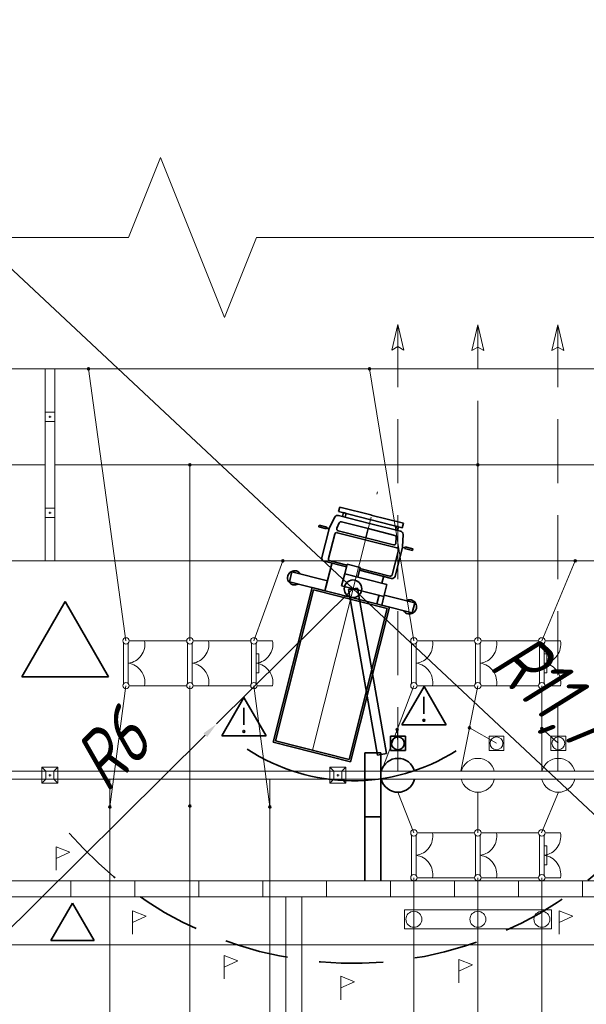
# Model space of a CAD drawing. Header units: millimetres. Extents: x 0 to 420, y 0 to 297.
# Tile 12 of 16: x 114 to 150, y 235 to 297. Entities that reach past the tile are written whole.
import ezdxf

# ---------------------------------------------------------------- set-up
doc = ezdxf.new("R2010")
doc.units = ezdxf.units.MM
for name, pattern in [('K5LT_AXLED', [19.5, 15, -1.5, 1.5, -1.5]), ('K5LT_BASIC', [0]), ('K5LT_DASHED', [6, 4, -2]), ('K5LT_DASHED_REINFORCED', [6, 4, -2]), ('K5LT_THIN', [0]), ('K5LT_THIN_INCLUDED_TO_HATCHING', [0])]:
    doc.linetypes.add(name, pattern=pattern)
doc.layers.add('лотки', color=1, linetype='Continuous', true_color=0xff0000)
doc.layers.add('ошиновка 110', color=2, linetype='Continuous', true_color=0xffff00)
doc.styles.add('KDIMTEXTSTYLE', font='GOST_AU.SHX', dxfattribs={"width": 0.96, "oblique": 15, "height": 5})
doc.dimstyles.new('KDIMSTYLE (0.00)', dxfattribs={"dimtxt": 5, "dimasz": 1, "dimexe": 2, "dimexo": 0, "dimgap": 1, "dimtad": 1, "dimlfac": 500, "dimtxsty": 'KDIMTEXTSTYLE', "dimsah": 1, "dimcen": 0, "dimdle": 1, "dimadec": 0, "dimazin": 0, "dimtfac": 0.667, "dimtmove": 0, "dimatfit": 3, "dimfxl": 0, "dimtvp": 1, "dimtolj": 1, "dimtzin": 0, "dimarcsym": 0})

# ---------------------------------------------------------------- blocks, each defined once
blk = doc.blocks.new('KDIMARROW_01')
blk.add_hatch(color=0).paths.add_polyline_path([(-5, -0.658), (0, 0), (-5, 0.658), (-4.5, 0)])
at = {"color": 0, "linetype": 'K5LT_THIN', "lineweight": 9}
for p, q in [((-4.5, 0), (-5, 0.658)), ((-5, 0.658), (0, 0)), ((0, 0), (-5, -0.658)), ((-5, -0.658), (-4.5, 0)), ((0, 0), (-1, 0))]:
    blk.add_line(p, q, dxfattribs=at)
blk = doc.blocks.new('U13')
at = {"color": 4, "linetype": 'K5LT_THIN', "lineweight": 9, "true_color": 0x00ffff}
for p, q in [((138.268, 240.18), (138.268, 241.38)), ((138.268, 241.38), (147.45, 241.38)), ((147.45, 241.38), (147.45, 240.18)), ((147.45, 240.18), (138.268, 240.18))]:
    blk.add_line(p, q, dxfattribs=at)
blk = doc.blocks.new('U20')
at = {"color": 3, "linetype": 'K5LT_BASIC', "lineweight": 35, "true_color": 0x00ff00}
for p, q in [((137.382, 251.337), (137.382, 252.232)), ((137.382, 252.232), (138.315, 252.232)), ((138.315, 252.232), (138.315, 251.337)), ((138.315, 251.337), (137.382, 251.337))]:
    blk.add_line(p, q, dxfattribs=at)
blk = doc.blocks.new('U21')
at = {"color": 4, "linetype": 'K5LT_THIN', "lineweight": 9, "true_color": 0x00ffff}
for p, q in [((147.411, 251.337), (147.411, 252.232)), ((147.411, 252.232), (148.344, 252.232)), ((148.344, 252.232), (148.344, 251.337)), ((148.344, 251.337), (147.411, 251.337))]:
    blk.add_line(p, q, dxfattribs=at)
blk = doc.blocks.new('U22')
at = {"color": 4, "linetype": 'K5LT_THIN', "lineweight": 9, "true_color": 0x00ffff}
for p, q in [((143.546, 251.337), (143.546, 252.232)), ((143.546, 252.232), (144.479, 252.232)), ((144.479, 252.232), (144.479, 251.337)), ((144.479, 251.337), (143.546, 251.337))]:
    blk.add_line(p, q, dxfattribs=at)
blk = doc.blocks.new('U33')
at = {"layer": 'лотки', "color": 4, "linetype": 'K5LT_THIN', "lineweight": 9, "true_color": 0x00ffff}
for p, q in [((201.395, 243.181), (45.395, 243.181)), ((45.395, 242.181), (201.395, 242.181))]:
    blk.add_line(p, q, dxfattribs=at)
blk = doc.blocks.new('U36')
at = {"color": 7, "linetype": 'K5LT_THIN_INCLUDED_TO_HATCHING', "lineweight": 9, "true_color": 0xffffff}
for p, q in [((123.002, 288.387), (121.002, 283.387)), ((127.002, 278.387), (123.002, 288.387)), ((121.002, 283.387), (22.587, 283.387)), ((129.002, 283.387), (127.002, 278.387)), ((227.417, 283.387), (129.002, 283.387))]:
    blk.add_line(p, q, dxfattribs=at)
blk = doc.blocks.new('U39')
at = {"color": 3, "linetype": 'K5LT_BASIC', "lineweight": 35, "true_color": 0x00ff00}
for p, q in [((134.761, 261.386), (135.321, 261.485)), ((136.583, 251.043), (134.761, 261.386)), ((135.321, 261.485), (137.142, 251.142)), ((137.142, 251.142), (136.583, 251.043))]:
    blk.add_line(p, q, dxfattribs=at)
blk = doc.blocks.new('U49')
at = {"color": 4, "linetype": 'K5LT_THIN', "lineweight": 9, "true_color": 0x00ffff}
for p, q in [((115.797, 263.181), (115.797, 275.181)), ((116.397, 275.181), (115.797, 275.181)), ((116.397, 275.181), (116.397, 263.181)), ((115.797, 271.881), (115.797, 272.481)), ((115.797, 272.481), (116.397, 272.481)), ((116.167, 272.181), (116.027, 272.181)), ((116.097, 272.251), (116.097, 272.111)), ((116.397, 272.481), (116.397, 271.881)), ((116.397, 271.881), (115.797, 271.881)), ((115.797, 265.881), (115.797, 266.481)), ((115.797, 266.481), (116.397, 266.481)), ((116.397, 266.481), (116.397, 265.881)), ((116.397, 265.881), (115.797, 265.881)), ((116.167, 266.181), (116.027, 266.181)), ((116.097, 266.251), (116.097, 266.111)), ((116.397, 263.181), (115.797, 263.181))]:
    blk.add_line(p, q, dxfattribs=at)
blk = doc.blocks.new('U70')
at = {"color": 4, "linetype": 'K5LT_THIN', "lineweight": 9, "true_color": 0x00ffff}
for p, q in [((124.694, 258.052), (124.694, 255.51)), ((124.994, 255.516), (124.994, 258.045)), ((125.047, 258.181), (126.012, 258.181)), ((125.047, 255.381), (126.012, 255.381))]:
    blk.add_line(p, q, dxfattribs=at)
for centre, radius, start, end in [((124.847, 258.181), 0.2, 0, 180), ((124.847, 258.181), 0.2, 180, 0), ((124.83, 257.969), 1.2, 277.85501, 10.15125), ((124.83, 255.592), 1.2, 349.86716, 82.14499), ((124.847, 255.381), 0.2, 0, 180), ((124.847, 255.381), 0.2, 180, 0)]:
    blk.add_arc(centre, radius, start, end, dxfattribs=at)
blk = doc.blocks.new('U71')
at = {"color": 4, "linetype": 'K5LT_THIN', "lineweight": 9, "true_color": 0x00ffff}
for p, q in [((128.694, 258.052), (128.694, 255.51)), ((128.994, 255.516), (128.994, 258.045)), ((129.047, 258.181), (130.012, 258.181)), ((128.994, 257.38), (129.164, 257.38)), ((129.164, 257.38), (129.164, 256.18)), ((129.164, 256.18), (128.994, 256.18)), ((129.047, 255.381), (130.012, 255.381))]:
    blk.add_line(p, q, dxfattribs=at)
for centre, radius, start, end in [((128.847, 258.181), 0.2, 0, 180), ((128.847, 258.181), 0.2, 180, 0), ((128.83, 257.969), 1.2, 277.85501, 10.15125), ((128.83, 255.592), 1.2, 349.86716, 82.14499), ((128.847, 255.381), 0.2, 0, 180), ((128.847, 255.381), 0.2, 180, 0)]:
    blk.add_arc(centre, radius, start, end, dxfattribs=at)
blk = doc.blocks.new('U72')
at = {"color": 4, "linetype": 'K5LT_THIN', "lineweight": 9, "true_color": 0x00ffff}
for p, q in [((120.694, 258.052), (120.694, 255.51)), ((120.994, 255.516), (120.994, 258.045)), ((121.047, 258.181), (122.012, 258.181)), ((121.047, 255.381), (122.012, 255.381))]:
    blk.add_line(p, q, dxfattribs=at)
for centre, radius, start, end in [((120.847, 258.181), 0.2, 0, 180), ((120.847, 258.181), 0.2, 180, 0), ((120.83, 257.969), 1.2, 277.85501, 10.15125), ((120.83, 255.592), 1.2, 349.86716, 82.14499), ((120.847, 255.381), 0.2, 0, 180), ((120.847, 255.381), 0.2, 180, 0)]:
    blk.add_arc(centre, radius, start, end, dxfattribs=at)
blk = doc.blocks.new('U73')
at = {"color": 4, "linetype": 'K5LT_THIN', "lineweight": 9, "true_color": 0x00ffff}
for p, q in [((142.694, 258.052), (142.694, 255.51)), ((142.994, 255.516), (142.994, 258.045)), ((143.047, 258.181), (144.012, 258.181)), ((143.047, 255.381), (144.012, 255.381))]:
    blk.add_line(p, q, dxfattribs=at)
for centre, radius, start, end in [((142.847, 258.181), 0.2, 0, 180), ((142.847, 258.181), 0.2, 180, 0), ((142.83, 257.969), 1.2, 277.85501, 10.15125), ((142.83, 255.592), 1.2, 349.86716, 82.14499), ((142.847, 255.381), 0.2, 0, 180), ((142.847, 255.381), 0.2, 180, 0)]:
    blk.add_arc(centre, radius, start, end, dxfattribs=at)
blk = doc.blocks.new('U74')
at = {"color": 4, "linetype": 'K5LT_THIN', "lineweight": 9, "true_color": 0x00ffff}
for p, q in [((146.694, 258.052), (146.694, 255.51)), ((146.994, 255.516), (146.994, 258.045)), ((147.047, 258.181), (148.012, 258.181)), ((146.994, 257.38), (147.164, 257.38)), ((147.164, 257.38), (147.164, 256.18)), ((147.164, 256.18), (146.994, 256.18)), ((147.047, 255.381), (148.012, 255.381))]:
    blk.add_line(p, q, dxfattribs=at)
for centre, radius, start, end in [((146.847, 258.181), 0.2, 0, 180), ((146.847, 258.181), 0.2, 180, 0), ((146.83, 257.969), 1.2, 277.85501, 10.15125), ((146.83, 255.592), 1.2, 349.86716, 82.14499), ((146.847, 255.381), 0.2, 0, 180), ((146.847, 255.381), 0.2, 180, 0)]:
    blk.add_arc(centre, radius, start, end, dxfattribs=at)
blk = doc.blocks.new('U75')
at = {"color": 4, "linetype": 'K5LT_THIN', "lineweight": 9, "true_color": 0x00ffff}
for p, q in [((138.694, 258.052), (138.694, 255.51)), ((138.994, 255.516), (138.994, 258.045)), ((139.047, 258.181), (140.012, 258.181)), ((139.047, 255.381), (140.012, 255.381))]:
    blk.add_line(p, q, dxfattribs=at)
for centre, radius, start, end in [((138.847, 258.181), 0.2, 0, 180), ((138.847, 258.181), 0.2, 180, 0), ((138.83, 257.969), 1.2, 277.85501, 10.15125), ((138.83, 255.592), 1.2, 349.86716, 82.14499), ((138.847, 255.381), 0.2, 0, 180), ((138.847, 255.381), 0.2, 180, 0)]:
    blk.add_arc(centre, radius, start, end, dxfattribs=at)
blk = doc.blocks.new('U79')
at = {"color": 4, "linetype": 'K5LT_THIN', "lineweight": 9, "true_color": 0x00ffff}
for p, q in [((143.047, 246.181), (144.012, 246.181)), ((142.694, 246.052), (142.694, 243.509)), ((142.994, 243.516), (142.994, 246.045)), ((143.047, 243.381), (144.012, 243.381))]:
    blk.add_line(p, q, dxfattribs=at)
for centre, radius, start, end in [((142.847, 246.181), 0.2, 0, 180), ((142.847, 246.181), 0.2, 180, 0), ((142.83, 245.969), 1.2, 277.85501, 10.15125), ((142.83, 243.592), 1.2, 349.86716, 82.14499), ((142.847, 243.381), 0.2, 0, 180), ((142.847, 243.381), 0.2, 180, 0)]:
    blk.add_arc(centre, radius, start, end, dxfattribs=at)
blk = doc.blocks.new('U80')
at = {"color": 4, "linetype": 'K5LT_THIN', "lineweight": 9, "true_color": 0x00ffff}
for p, q in [((147.047, 246.181), (148.012, 246.181)), ((146.694, 246.052), (146.694, 243.509)), ((146.994, 243.516), (146.994, 246.045)), ((146.994, 245.38), (147.164, 245.38)), ((147.164, 245.38), (147.164, 244.18)), ((147.164, 244.18), (146.994, 244.18)), ((147.047, 243.381), (148.012, 243.381))]:
    blk.add_line(p, q, dxfattribs=at)
for centre, radius, start, end in [((146.847, 246.181), 0.2, 0, 180), ((146.847, 246.181), 0.2, 180, 0), ((146.83, 245.969), 1.2, 277.85501, 10.15125), ((146.83, 243.592), 1.2, 349.86716, 82.14499), ((146.847, 243.381), 0.2, 0, 180), ((146.847, 243.381), 0.2, 180, 0)]:
    blk.add_arc(centre, radius, start, end, dxfattribs=at)
blk = doc.blocks.new('U81')
at = {"color": 4, "linetype": 'K5LT_THIN', "lineweight": 9, "true_color": 0x00ffff}
for p, q in [((139.047, 246.181), (140.012, 246.181)), ((138.694, 246.052), (138.694, 243.509)), ((138.994, 243.516), (138.994, 246.045)), ((139.047, 243.381), (140.012, 243.381))]:
    blk.add_line(p, q, dxfattribs=at)
for centre, radius, start, end in [((138.847, 246.181), 0.2, 0, 180), ((138.847, 246.181), 0.2, 180, 0), ((138.83, 245.969), 1.2, 277.85501, 10.15125), ((138.83, 243.592), 1.2, 349.86716, 82.14499), ((138.847, 243.381), 0.2, 0, 180), ((138.847, 243.381), 0.2, 180, 0)]:
    blk.add_arc(centre, radius, start, end, dxfattribs=at)
blk = doc.blocks.new('U157')
at = {"color": 2, "linetype": 'K5LT_AXLED', "lineweight": 9, "true_color": 0xffff00}
blk.add_line((132.501, 251.36), (136.57, 267.497), dxfattribs=at)
at = {"color": 3, "linetype": 'K5LT_BASIC', "lineweight": 35, "true_color": 0x00ff00}
for p, q in [((134.213, 266.539), (134.142, 266.256)), ((136.235, 266.027), (134.213, 266.539)), ((133.556, 265.225), (133.9, 265.915)), ((134.128, 266.02), (136.073, 265.526)), ((134.142, 266.256), (136.164, 265.745)), ((134.389, 265.958), (134.449, 266.196)), ((134.558, 265.916), (134.389, 265.958)), ((134.449, 266.196), (134.618, 266.154)), ((134.618, 266.154), (134.558, 265.916)), ((136.166, 266.043), (136.167, 266.044)), ((136.167, 266.044), (138.189, 265.532)), ((136.235, 266.026), (136.235, 266.027)), ((132.924, 265.404), (132.899, 265.303)), ((132.899, 265.303), (133.389, 265.179)), ((133.414, 265.28), (132.924, 265.404)), ((133.389, 265.179), (133.414, 265.28)), ((133.541, 265.181), (133.398, 265.217)), ((134.033, 265.227), (134.183, 265.552)), ((134.322, 265.618), (135.989, 265.195)), ((138.017, 265.035), (136.073, 265.526)), ((138.118, 265.249), (136.095, 265.762)), ((137.693, 265.121), (137.753, 265.359)), ((137.753, 265.359), (137.879, 265.327)), ((137.879, 265.327), (137.819, 265.089)), ((138.189, 265.532), (138.118, 265.249)), ((133.091, 263.396), (133.542, 265.185)), ((133.516, 263.323), (133.903, 264.855)), ((134.048, 264.942), (137.791, 263.994)), ((134.113, 265.06), (135.845, 264.625)), ((135.989, 265.195), (135.845, 264.625)), ((137.576, 264.183), (135.845, 264.625)), ((137.657, 264.772), (135.989, 265.195)), ((137.819, 265.089), (137.693, 265.121)), ((137.725, 264.292), (137.747, 264.649)), ((138.144, 264.064), (138.168, 264.834)), ((137.687, 262.233), (138.138, 264.021)), ((138.138, 264.021), (138.28, 263.986)), ((138.271, 263.948), (138.296, 264.05)), ((138.296, 264.05), (138.787, 263.926)), ((137.878, 263.848), (137.492, 262.316)), ((138.761, 263.825), (138.271, 263.948)), ((138.787, 263.926), (138.761, 263.825)), ((133.232, 263.154), (134.628, 262.801)), ((133.286, 261.312), (133.729, 263.074)), ((134.656, 262.91), (133.604, 263.177)), ((134.522, 262.377), (134.671, 262.97)), ((134.671, 262.97), (135.489, 262.764)), ((135.489, 262.764), (135.34, 262.171)), ((131.224, 262.486), (131.068, 261.867)), ((133.44, 261.927), (131.224, 262.486)), ((134.329, 261.615), (134.522, 262.377)), ((134.522, 262.377), (137.165, 261.708)), ((135.34, 262.171), (134.522, 262.377)), ((137.448, 262.087), (135.447, 262.594)), ((137.346, 262.229), (135.474, 262.704)), ((136.854, 261.786), (136.973, 262.239)), ((132.483, 261.515), (130.048, 251.857)), ((131.068, 261.867), (133.284, 261.308)), ((137.33, 260.288), (132.483, 261.515)), ((133.284, 261.308), (133.44, 261.927)), ((133.37, 261.649), (133.427, 261.875)), ((136.972, 260.946), (134.329, 261.615)), ((137.165, 261.708), (136.972, 260.946)), ((132.57, 261.369), (130.193, 251.944)), ((137.184, 260.201), (132.57, 261.369)), ((136.527, 260.49), (136.669, 261.053)), ((136.838, 260.412), (136.994, 261.031)), ((136.994, 261.031), (138.9, 260.551)), ((134.895, 250.631), (137.33, 260.288)), ((138.744, 259.932), (136.838, 260.412)), ((138.9, 260.551), (138.744, 259.932)), ((134.808, 250.776), (137.184, 260.201)), ((130.048, 251.857), (134.895, 250.631)), ((130.193, 251.944), (134.808, 250.776))]:
    blk.add_line(p, q, dxfattribs=at)
for centre, radius, start, end in [((134.079, 265.826), 0.2, 75.81273, 153.50868), ((133.734, 265.132), 0.2, 153.50868, 165.84777), ((133.735, 265.136), 0.2, 153.50868, 165.84777), ((134.142, 265.177), 0.12, 155.18742, 255.94749), ((134.292, 265.502), 0.12, 75.82818, 155.18742), ((134.019, 264.826), 0.12, 75.84777, 165.84777), ((137.627, 264.656), 0.12, 356.50812, 75.86737), ((137.968, 264.841), 0.2, 358.18686, 75.88281), ((137.605, 264.299), 0.12, 255.74805, 356.50812), ((137.762, 263.877), 0.12, 345.84777, 75.84777), ((137.944, 264.07), 0.2, 345.84777, 358.18686), ((133.284, 263.347), 0.2, 165.84777, 255.84777), ((133.633, 263.294), 0.12, 165.84777, 255.84777), ((131.398, 262.119), 0.445, 30.62261, 299.09664), ((137.375, 262.346), 0.12, 255.84777, 345.84777), ((137.493, 262.282), 0.2, 255.84777, 345.84777), ((138.573, 260.309), 0.445, 212.5989, 121.07293)]:
    blk.add_arc(centre, radius, start, end, dxfattribs=at)
blk = doc.blocks.new('U158')
at = {"color": 4, "linetype": 'K5LT_THIN', "lineweight": 9, "true_color": 0x00ffff}
for p, q in [((116.491, 243.852), (116.491, 245.314)), ((116.491, 245.314), (117.348, 244.978)), ((117.348, 244.978), (116.491, 244.583))]:
    blk.add_line(p, q, dxfattribs=at)
blk = doc.blocks.new('U159')
at = {"color": 4, "linetype": 'K5LT_THIN', "lineweight": 9, "true_color": 0x00ffff}
for p, q in [((121.251, 239.852), (121.251, 241.314)), ((121.251, 241.314), (122.108, 240.978)), ((122.108, 240.978), (121.251, 240.583))]:
    blk.add_line(p, q, dxfattribs=at)
blk = doc.blocks.new('U160')
at = {"color": 4, "linetype": 'K5LT_THIN', "lineweight": 9, "true_color": 0x00ffff}
for p, q in [((126.993, 237.062), (126.993, 238.523)), ((126.993, 238.523), (127.85, 238.187)), ((127.85, 238.187), (126.993, 237.792))]:
    blk.add_line(p, q, dxfattribs=at)
blk = doc.blocks.new('U161')
at = {"color": 4, "linetype": 'K5LT_THIN', "lineweight": 9, "true_color": 0x00ffff}
for p, q in [((134.28, 235.758), (134.28, 237.219)), ((134.28, 237.219), (135.137, 236.883)), ((135.137, 236.883), (134.28, 236.489))]:
    blk.add_line(p, q, dxfattribs=at)
blk = doc.blocks.new('U162')
at = {"color": 4, "linetype": 'K5LT_THIN', "lineweight": 9, "true_color": 0x00ffff}
for p, q in [((141.66, 236.805), (141.66, 238.267)), ((141.66, 238.267), (142.517, 237.931)), ((142.517, 237.931), (141.66, 237.536))]:
    blk.add_line(p, q, dxfattribs=at)
blk = doc.blocks.new('U163')
at = {"color": 4, "linetype": 'K5LT_THIN', "lineweight": 9, "true_color": 0x00ffff}
for p, q in [((147.923, 239.852), (147.923, 241.314)), ((147.923, 241.314), (148.78, 240.978)), ((148.78, 240.978), (147.923, 240.583))]:
    blk.add_line(p, q, dxfattribs=at)
blk = doc.blocks.new('U165')
at = {"color": 3, "linetype": 'K5LT_BASIC', "lineweight": 35, "true_color": 0x00ff00}
for p, q in [((126.838, 252.237), (128.226, 254.64)), ((129.614, 252.237), (128.226, 254.64)), ((128.216, 253.997), (128.216, 252.933)), ((126.838, 252.237), (129.614, 252.237))]:
    blk.add_line(p, q, dxfattribs=at)
for start, end in [(0, 180), (180, 0)]:
    blk.add_arc((128.216, 252.519), 0.0619, start, end, dxfattribs=at)
blk = doc.blocks.new('U166')
at = {"color": 3, "linetype": 'K5LT_BASIC', "lineweight": 35, "true_color": 0x00ff00}
for p, q in [((138.098, 252.933), (139.486, 255.336)), ((140.873, 252.933), (139.486, 255.336)), ((139.476, 254.693), (139.476, 253.628)), ((138.098, 252.933), (140.873, 252.933))]:
    blk.add_line(p, q, dxfattribs=at)
for start, end in [(0, 180), (180, 0)]:
    blk.add_arc((139.476, 253.215), 0.0619, start, end, dxfattribs=at)

msp = doc.modelspace()

# ---------------------------------------------------------------- linework, layer by layer
at = {"color": 3, "linetype": 'K5LT_BASIC', "lineweight": 35, "true_color": 0x00ff00}
for p, q in [((114.333666, 255.943906), (117.043809, 260.63801)), ((119.753951, 255.943906), (117.043809, 260.63801)), ((114.333666, 255.943906), (119.753951, 255.943906)), ((116.148831, 239.450068), (117.503902, 241.79712)), ((118.858973, 239.450068), (117.503902, 241.79712)), ((116.148831, 239.450068), (118.858973, 239.450068))]:
    msp.add_line(p, q, dxfattribs=at)
at = {"color": 4, "linetype": 'K5LT_THIN', "lineweight": 9, "true_color": 0x00ffff}
for p, q in [((122.011636, 258.180664), (124.647391, 258.180664)), ((126.011636, 258.180664), (128.647391, 258.180664)), ((140.011636, 258.180664), (142.647391, 258.180664)), ((144.011636, 258.180664), (146.647391, 258.180664)), ((122.011704, 255.380664), (124.647391, 255.380664)), ((126.011704, 255.380664), (128.647391, 255.380664)), ((140.011704, 255.380664), (142.647391, 255.380664)), ((144.011704, 255.380664), (146.647391, 255.380664)), ((115.847391, 250.030522), (97.847391, 250.030522)), ((115.847391, 250.030522), (115.597391, 250.280522)), ((116.597391, 250.280522), (115.597391, 250.280522)), ((115.597391, 250.280522), (115.597391, 250.030522)), ((115.847391, 250.030522), (115.597391, 250.280522)), ((115.847391, 250.030522), (115.597391, 250.280522)), ((116.597391, 250.280522), (115.597391, 250.280522)), ((115.597391, 250.280522), (115.597391, 249.780522)), ((116.597391, 250.280522), (115.597391, 250.280522)), ((115.597391, 250.280522), (115.597391, 250.030522)), ((116.347391, 250.030522), (115.847391, 250.030522)), ((115.847391, 250.030522), (115.847391, 249.530522)), ((133.847391, 250.030522), (115.847391, 250.030522)), ((116.347391, 250.030522), (115.847391, 250.030522)), ((115.847391, 250.030522), (115.847391, 249.530522)), ((116.347391, 250.030522), (115.847391, 250.030522)), ((115.847391, 250.030522), (115.847391, 249.530522)), ((116.097391, 249.850522), (116.097391, 249.710522)), ((116.097391, 249.850522), (116.097391, 249.710522)), ((116.097391, 249.850522), (116.097391, 249.710522)), ((116.347391, 250.030522), (116.597391, 250.280522)), ((116.347391, 250.030522), (116.597391, 250.280522)), ((116.347391, 250.030522), (116.597391, 250.280522)), ((116.347391, 249.530522), (116.347391, 250.030522)), ((116.347391, 249.530522), (116.347391, 250.030522)), ((116.347391, 249.530522), (116.347391, 250.030522)), ((116.597391, 249.280522), (116.597391, 250.280522)), ((116.597391, 250.030522), (116.597391, 250.280522)), ((116.597391, 249.280522), (116.597391, 250.280522)), ((133.847391, 250.030522), (133.597391, 250.280522)), ((134.597391, 250.280522), (133.597391, 250.280522)), ((133.597391, 250.280522), (133.597391, 250.030522)), ((133.847391, 250.030522), (133.597391, 250.280522)), ((133.847391, 250.030522), (133.597391, 250.280522)), ((134.597391, 250.280522), (133.597391, 250.280522)), ((133.597391, 250.280522), (133.597391, 249.780522)), ((134.597391, 250.280522), (133.597391, 250.280522)), ((133.597391, 250.280522), (133.597391, 250.030522)), ((134.347391, 250.030522), (133.847391, 250.030522)), ((133.847391, 250.030522), (133.847391, 249.530522)), ((151.847391, 250.030522), (133.847391, 250.030522)), ((134.347391, 250.030522), (133.847391, 250.030522)), ((133.847391, 250.030522), (133.847391, 249.530522)), ((134.347391, 250.030522), (133.847391, 250.030522)), ((133.847391, 250.030522), (133.847391, 249.530522)), ((134.097391, 249.850522), (134.097391, 249.710522)), ((134.097391, 249.850522), (134.097391, 249.710522)), ((134.097391, 249.850522), (134.097391, 249.710522)), ((134.347391, 250.030522), (134.597391, 250.280522)), ((134.347391, 250.030522), (134.597391, 250.280522)), ((134.347391, 250.030522), (134.597391, 250.280522)), ((134.347391, 249.530522), (134.347391, 250.030522)), ((134.347391, 249.530522), (134.347391, 250.030522)), ((134.347391, 249.530522), (134.347391, 250.030522)), ((134.597391, 249.280522), (134.597391, 250.280522)), ((134.597391, 250.030522), (134.597391, 250.280522)), ((134.597391, 249.280522), (134.597391, 250.280522)), ((97.847391, 249.530522), (115.847391, 249.530522)), ((115.597391, 249.780522), (115.597391, 249.280522)), ((115.847391, 249.530522), (115.597391, 249.280522)), ((115.597391, 249.530522), (115.597391, 249.280522)), ((115.847391, 249.530522), (115.597391, 249.280522)), ((115.847391, 249.530522), (115.597391, 249.280522)), ((115.597391, 249.530522), (115.597391, 249.280522)), ((115.597391, 249.280522), (116.597391, 249.280522)), ((115.597391, 249.280522), (116.597391, 249.280522)), ((115.597391, 249.280522), (116.597391, 249.280522)), ((115.847391, 249.530522), (116.347391, 249.530522)), ((115.847391, 249.530522), (133.847391, 249.530522)), ((115.847391, 249.530522), (116.347391, 249.530522)), ((115.847391, 249.530522), (116.347391, 249.530522)), ((116.167391, 249.780522), (116.027391, 249.780522)), ((116.167391, 249.780522), (116.027391, 249.780522)), ((116.167391, 249.780522), (116.027391, 249.780522)), ((116.347391, 249.530522), (116.597391, 249.280522)), ((116.347391, 249.530522), (116.597391, 249.280522)), ((116.347391, 249.530522), (116.597391, 249.280522)), ((116.597391, 249.280522), (116.597391, 249.530522)), ((133.597391, 249.780522), (133.597391, 249.280522)), ((133.847391, 249.530522), (133.597391, 249.280522)), ((133.597391, 249.530522), (133.597391, 249.280522)), ((133.847391, 249.530522), (133.597391, 249.280522)), ((133.847391, 249.530522), (133.597391, 249.280522)), ((133.597391, 249.530522), (133.597391, 249.280522)), ((133.597391, 249.280522), (134.597391, 249.280522)), ((133.597391, 249.280522), (134.597391, 249.280522)), ((133.597391, 249.280522), (134.597391, 249.280522)), ((133.847391, 249.530522), (134.347391, 249.530522)), ((133.847391, 249.530522), (151.847391, 249.530522)), ((133.847391, 249.530522), (134.347391, 249.530522)), ((133.847391, 249.530522), (134.347391, 249.530522)), ((134.167391, 249.780522), (134.027391, 249.780522)), ((134.167391, 249.780522), (134.027391, 249.780522)), ((134.167391, 249.780522), (134.027391, 249.780522)), ((134.347391, 249.530522), (134.597391, 249.280522)), ((134.347391, 249.530522), (134.597391, 249.280522)), ((134.347391, 249.530522), (134.597391, 249.280522)), ((134.597391, 249.280522), (134.597391, 249.530522)), ((140.011636, 246.180617), (142.647391, 246.180617)), ((144.011636, 246.180617), (146.647391, 246.180617)), ((140.011704, 243.380617), (142.647391, 243.380617)), ((144.011704, 243.380617), (146.647391, 243.380617)), ((227.838798, 239.180522), (23.008824, 239.180522))]:
    msp.add_line(p, q, dxfattribs=at)
at = {"color": 3, "linetype": 'K5LT_BASIC', "lineweight": 35, "true_color": 0x00ff00}
for centre, radius in [((118.5056, 275.180522), 0.062), ((136.072887, 275.180522), 0.062), ((124.847391, 269.180522), 0.062), ((142.847391, 269.180522), 0.062), ((130.655206, 263.180522), 0.062), ((148.939449, 263.180522), 0.062), ((135.041006, 261.435282), 0.550802), ((137.806727, 252.638087), 0.062), ((142.322901, 252.742281), 0.062), ((146.846879, 252.705593), 0.062), ((137.847391, 251.780522), 0.4), ((119.847391, 247.799927), 0.062), ((124.847391, 247.861927), 0.062), ((129.847391, 247.799927), 0.062)]:
    msp.add_circle(centre, radius, dxfattribs=at)
at = {"color": 4, "linetype": 'K5LT_THIN', "lineweight": 9, "true_color": 0x00ffff}
for centre, radius in [((144.011636, 251.780522), 0.4), ((147.876464, 251.780522), 0.4), ((138.847391, 240.780474), 0.5), ((142.847391, 240.780474), 0.5), ((146.847391, 240.780474), 0.5)]:
    msp.add_circle(centre, radius, dxfattribs=at)
at = {"color": 3, "linetype": 'K5LT_BASIC', "lineweight": 35, "true_color": 0x00ff00}
for centre, radius, start, end in [((135.041006, 261.435282), 12, 236.5439961, 302.49062859), ((137.847391, 249.780522), 1.06, 13.64167703, 166.35832297), ((137.847391, 249.780522), 1.06, 193.64167703, 346.35832297)]:
    msp.add_arc(centre, radius, start, end, dxfattribs=at)
at = {"color": 4, "linetype": 'K5LT_THIN', "lineweight": 9, "true_color": 0x00ffff}
for centre, start, end in [((142.847278, 249.780522), 13.64167703, 166.35832297), ((147.876464, 249.780522), 13.64167703, 166.35832297), ((142.847278, 249.780522), 193.87434192, 346.35832297), ((147.876464, 249.780522), 193.87434192, 346.35832297)]:
    msp.add_arc(centre, 1.06, start, end, dxfattribs=at)
at = {"color": 4, "linetype": 'K5LT_DASHED_REINFORCED', "lineweight": 35, "true_color": 0x00ffff}
msp.add_arc((135.041006, 261.435282), 23.4, 220.72499003, 322.10975473, dxfattribs=at)
at = {"layer": 'лотки', "color": 3, "linetype": 'K5LT_BASIC', "lineweight": 35, "true_color": 0x00ff00}
for p, q in [((136.787197, 251.180617), (135.787197, 251.180617)), ((135.787197, 251.180617), (135.787197, 243.180617)), ((136.787197, 243.180617), (136.787197, 251.180617)), ((136.787197, 247.180617), (135.787197, 247.180617))]:
    msp.add_line(p, q, dxfattribs=at)
at = {"layer": 'лотки', "color": 4, "linetype": 'K5LT_THIN', "lineweight": 9, "true_color": 0x00ffff}
for p, q in [((117.395052, 242.180617), (117.395052, 243.180617)), ((117.395052, 242.180617), (117.395052, 243.180617)), ((121.395052, 242.180617), (121.395052, 243.180617)), ((125.395052, 242.180617), (125.395052, 243.180617)), ((125.395052, 242.180617), (125.395052, 243.180617)), ((129.395052, 242.180617), (129.395052, 243.180617)), ((133.395052, 242.180617), (133.395052, 243.180617)), ((133.395052, 242.180617), (133.395052, 243.180617)), ((137.395052, 242.180617), (137.395052, 243.180617)), ((141.395052, 242.180617), (141.395052, 243.180617)), ((141.395052, 242.180617), (141.395052, 243.180617)), ((145.395052, 242.180617), (145.395052, 243.180617)), ((149.395052, 242.180617), (149.395052, 243.180617)), ((149.395052, 242.180617), (149.395052, 243.180617)), ((130.847709, 242.180617), (130.847709, 239.180522)), ((131.847709, 239.180522), (131.847709, 242.180617)), ((130.847709, 230.180522), (130.847709, 239.180522)), ((131.847709, 230.180522), (131.847709, 239.180522))]:
    msp.add_line(p, q, dxfattribs=at)
at = {"layer": 'ошиновка 110', "color": 4, "linetype": 'K5LT_THIN', "lineweight": 9, "true_color": 0x00ffff}
for p, q in [((137.847391, 277.95653), (137.465126, 276.35246)), ((137.847391, 277.95653), (138.229656, 276.35246)), ((142.847391, 277.931062), (142.465126, 276.326991)), ((142.847391, 277.931062), (143.229656, 276.326991)), ((147.847391, 277.931062), (147.465126, 276.326991)), ((147.847391, 277.931062), (148.229656, 276.326991)), ((137.465126, 276.35246), (137.847391, 276.569056)), ((138.229656, 276.35246), (137.847391, 276.569056)), ((142.465126, 276.326991), (142.847391, 276.543588)), ((143.229656, 276.326991), (142.847391, 276.543588)), ((147.465126, 276.326991), (147.847391, 276.543588)), ((148.229656, 276.326991), (147.847391, 276.543588)), ((205.797391, 275.180522), (26.397391, 275.180522)), ((120.847391, 258.180664), (118.5056, 275.180522)), ((138.847391, 258.180664), (136.072887, 275.180522)), ((115.797391, 269.180522), (80.397391, 269.180522)), ((169.797391, 269.180522), (116.397391, 269.180522)), ((124.847391, 258.180664), (124.847391, 269.180522)), ((142.847391, 258.180664), (142.847391, 269.180522)), ((26.397391, 263.180522), (205.797391, 263.180522)), ((128.847391, 258.180664), (130.655206, 263.180522)), ((146.847391, 258.180664), (148.939449, 263.180522)), ((120.847391, 255.380664), (119.847391, 247.799927)), ((124.847391, 255.380664), (124.847391, 249.280522)), ((128.847391, 255.380664), (129.847391, 247.799927)), ((138.847391, 255.380664), (136.817294, 250.030522)), ((142.847391, 255.380664), (141.783824, 250.030522)), ((146.847391, 255.380664), (146.846367, 250.030522)), ((137.847391, 251.780522), (137.806727, 252.638087)), ((144.011636, 251.780522), (142.322901, 252.742281)), ((147.876464, 251.780522), (146.846879, 252.705593)), ((119.847391, 249.530522), (119.847391, 198.180522)), ((124.847391, 249.530522), (124.847391, 198.180522)), ((129.847391, 198.180522), (129.847391, 249.530522)), ((137.847391, 248.720522), (138.847391, 246.180617)), ((142.84943, 248.720524), (142.847391, 246.180617)), ((147.878617, 248.720524), (146.830421, 246.180617)), ((138.847391, 243.380617), (138.847391, 240.780474)), ((142.847391, 243.380617), (142.847391, 240.780474)), ((146.847391, 243.380617), (146.847391, 240.780474)), ((138.847391, 240.780474), (138.847391, 226.027925)), ((142.847391, 240.780474), (142.847391, 226.028172)), ((146.847391, 240.780474), (146.847391, 226.028405))]:
    msp.add_line(p, q, dxfattribs=at)
at = {"layer": 'ошиновка 110', "color": 4, "linetype": 'K5LT_DASHED', "lineweight": 9, "true_color": 0x00ffff}
for p, q in [((137.847391, 250.030522), (137.847391, 277.95653)), ((142.847391, 269.180522), (142.847391, 277.931062)), ((147.847391, 250.030522), (147.847391, 277.931062))]:
    msp.add_line(p, q, dxfattribs=at)

# ---------------------------------------------------------------- block references
for name in ['U36', 'U49', 'U157', 'U39', 'U72', 'U70', 'U71', 'U75', 'U73', 'U74', 'U166', 'U165', 'U20', 'U22', 'U21', 'U81', 'U79', 'U80', 'U158', 'U159', 'U13', 'U163', 'U160', 'U162', 'U161']:
    msp.add_blockref(name, (0, 0))
at = {"layer": 'лотки'}
msp.add_blockref('U33', (0, 0), dxfattribs=at)

# ---------------------------------------------------------------- dimensions: what is measured, and where the dimension line sits
at = {"color": 4, "true_color": 0x00ffff}
for radius, location, text in [(12, (122.353212, 248.866208), '\\H3.5;\\W0.96;\\Q15;R\\H3.5;\\W0.96;\\Q15;\\Q15;6'), (23.4, (144.826491, 252.280814), '\\H3.5;\\W0.96;\\Q15;R\\H3.5;\\W0.96;\\Q15;\\Q15;11,7')]:
    msp.add_radius_dim(center=(135.041006, 261.435282), radius=radius, location=location, text=text, dimstyle='KDIMSTYLE (0.00)', override={"dimblk2": 'KDIMARROW_01', "dimclrt": 7, "dimtolj": 1}, dxfattribs=at).render()

doc.saveas('drawing.dxf')
